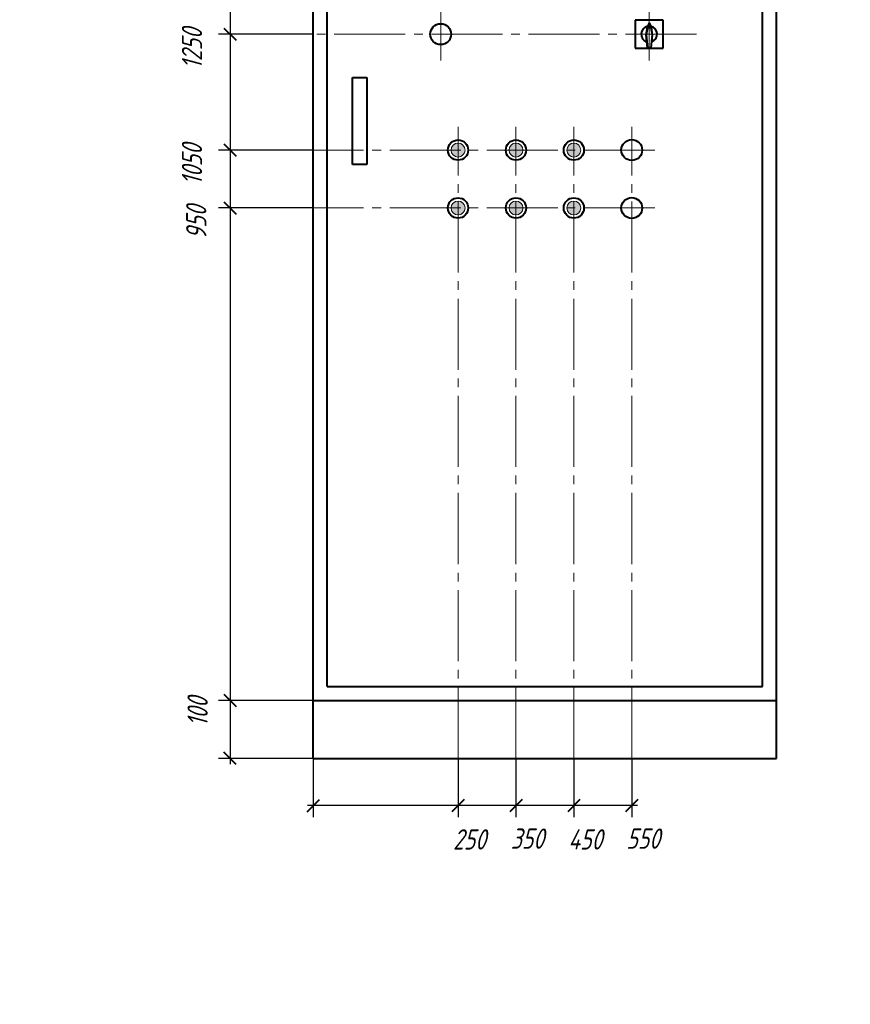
# Model space of a CAD drawing. Header units: millimetres. Extents: x 0 to 840, y 0 to 297.
# Tile 1 of 7: x 0 to 143, y 0 to 170. Entities that reach past the tile are written whole.
import ezdxf

# ---------------------------------------------------------------- set-up
doc = ezdxf.new("R2010")
doc.units = ezdxf.units.MM
for name, pattern in [('K5LT_AXLED', [16.76965, 12.26965, -1.5, 1.5, -1.5]), ('K5LT_BASIC', [0]), ('K5LT_THIN', [0])]:
    doc.linetypes.add(name, pattern=pattern)
doc.layers.add('желтый', color=2, linetype='Continuous', true_color=0xffff00)
doc.layers.add('красный', color=1, linetype='Continuous', true_color=0xff0000)
doc.styles.add('KDIMTEXTSTYLE', font='GOST_AU.SHX', dxfattribs={"width": 0.96, "oblique": 15, "height": 5})
doc.dimstyles.new('KDIMSTYLE (0.10)', dxfattribs={"dimtxt": 5, "dimasz": 1, "dimexe": 2, "dimexo": 0, "dimgap": 1, "dimtad": 1, "dimlfac": 10, "dimtxsty": 'KDIMTEXTSTYLE', "dimsah": 1, "dimcen": 0, "dimdle": 1, "dimadec": 0, "dimazin": 0, "dimtfac": 0.667, "dimtmove": 0, "dimatfit": 3, "dimfxl": 0, "dimtvp": 1, "dimtolj": 1, "dimtzin": 0, "dimarcsym": 0})

# ---------------------------------------------------------------- blocks, each defined once
blk = doc.blocks.new('KDIMARROW_03')
at = {"color": 0, "linetype": 'K5LT_BASIC', "lineweight": 40}
blk.add_line((-1.06, -1.06), (1.06, 1.06), dxfattribs=at)
at = {"color": 0, "linetype": 'K5LT_THIN', "lineweight": 18}
for q in [(-1, 0), (2, 0)]:
    blk.add_line((0, 0), q, dxfattribs=at)
blk = doc.blocks.new('KDIMARROW_00')
at = {"color": 0, "linetype": 'K5LT_THIN', "lineweight": 18}
blk.add_line((0, 0), (-1, 0), dxfattribs=at)
blk = doc.blocks.new('U18')
at = {"linetype": 'K5LT_BASIC', "lineweight": 40}
for p, q in [((111.12, 169.84), (106.32, 169.84)), ((106.32, 169.84), (106.32, 165.04)), ((108.39, 168.6), (108.18, 167.29)), ((108.44, 168.6), (108.22, 167.3)), ((108.72, 169.42), (108.39, 168.6)), ((108.72, 169.3), (108.44, 168.6)), ((108.44, 168.6), (108.72, 168.88)), ((108.44, 168.6), (109, 168.6)), ((108.72, 169.42), (109.05, 168.6)), ((108.72, 169.42), (108.72, 168.6)), ((108.72, 169.3), (109, 168.6)), ((108.72, 168.88), (109, 168.6)), ((109, 168.6), (109.22, 167.3)), ((109.05, 168.6), (109.26, 167.29)), ((111.12, 165.04), (111.12, 169.84)), ((108.18, 167.29), (108.4, 165.09)), ((108.22, 167.3), (108.45, 165.09)), ((109.22, 167.3), (108.99, 165.09)), ((109.26, 167.29), (109.04, 165.09)), ((106.32, 165.04), (111.12, 165.04)), ((108.45, 165.09), (108.99, 165.09))]:
    blk.add_line(p, q, dxfattribs=at)
for start, end in [(100.4935, 252.004), (287.996, 79.5065)]:
    blk.add_arc((108.72, 167.44), 1.38, start, end, dxfattribs=at)
blk = doc.blocks.new('U56')
at = {"linetype": 'K5LT_BASIC', "lineweight": 40}
for p, q in [((50.72, 52.44), (50.72, 252.44)), ((130.72, 52.44), (130.72, 252.44)), ((53.12, 54.84), (53.12, 250.04)), ((128.32, 54.84), (128.32, 250.04)), ((57.46, 144.96), (57.46, 159.96)), ((57.48, 159.96), (59.98, 159.96)), ((59.96, 159.96), (59.96, 144.96)), ((59.96, 144.96), (57.46, 144.96)), ((53.12, 54.84), (128.32, 54.84)), ((50.72, 42.44), (50.72, 52.44)), ((50.72, 52.44), (130.72, 52.44)), ((130.72, 42.44), (130.72, 52.44)), ((50.72, 42.44), (130.72, 42.44))]:
    blk.add_line(p, q, dxfattribs=at)

msp = doc.modelspace()

# ---------------------------------------------------------------- hatches: boundary and pattern name
at = {"layer": 'желтый'}
for points in [[(76.9198, 147.4418), (76.8407, 147.8703), (76.6138, 148.2423), (76.269, 148.5087), (75.8518, 148.6345), (75.4172, 148.603), (75.0225, 148.4184), (74.7198, 148.105), (74.5489, 147.7041), (74.5324, 147.2687), (74.6725, 146.8561), (74.9507, 146.5207), (75.3303, 146.3068), (75.7613, 146.2425), (76.1868, 146.3364), (76.5507, 146.576), (76.8051, 146.9298), (76.9164, 147.3511)], [(86.9198, 147.4418), (86.8407, 147.8703), (86.6138, 148.2423), (86.269, 148.5087), (85.8518, 148.6345), (85.4172, 148.603), (85.0225, 148.4184), (84.7198, 148.105), (84.5489, 147.7041), (84.5324, 147.2687), (84.6725, 146.8561), (84.9507, 146.5207), (85.3303, 146.3068), (85.7613, 146.2425), (86.1868, 146.3364), (86.5507, 146.576), (86.8051, 146.9298), (86.9164, 147.3511)], [(96.9198, 147.4418), (96.8407, 147.8703), (96.6138, 148.2423), (96.269, 148.5087), (95.8518, 148.6345), (95.4172, 148.603), (95.0225, 148.4184), (94.7198, 148.105), (94.5489, 147.7041), (94.5324, 147.2687), (94.6725, 146.8561), (94.9507, 146.5207), (95.3303, 146.3068), (95.7613, 146.2425), (96.1868, 146.3364), (96.5507, 146.576), (96.8051, 146.9298), (96.9164, 147.3511)]]:
    msp.add_hatch(color=256, dxfattribs=at).paths.add_polyline_path(points)
at = {"layer": 'красный'}
for points in [[(76.9198, 137.4418), (76.8407, 137.8703), (76.6138, 138.2423), (76.269, 138.5087), (75.8518, 138.6345), (75.4172, 138.603), (75.0225, 138.4184), (74.7198, 138.105), (74.5489, 137.7041), (74.5324, 137.2687), (74.6725, 136.8561), (74.9507, 136.5207), (75.3303, 136.3068), (75.7613, 136.2425), (76.1868, 136.3364), (76.5507, 136.576), (76.8051, 136.9298), (76.9164, 137.3511)], [(86.9198, 137.4418), (86.8407, 137.8703), (86.6138, 138.2423), (86.269, 138.5087), (85.8518, 138.6345), (85.4172, 138.603), (85.0225, 138.4184), (84.7198, 138.105), (84.5489, 137.7041), (84.5324, 137.2687), (84.6725, 136.8561), (84.9507, 136.5207), (85.3303, 136.3068), (85.7613, 136.2425), (86.1868, 136.3364), (86.5507, 136.576), (86.8051, 136.9298), (86.9164, 137.3511)], [(96.9198, 137.4418), (96.8407, 137.8703), (96.6138, 138.2423), (96.269, 138.5087), (95.8518, 138.6345), (95.4172, 138.603), (95.0225, 138.4184), (94.7198, 138.105), (94.5489, 137.7041), (94.5324, 137.2687), (94.6725, 136.8561), (94.9507, 136.5207), (95.3303, 136.3068), (95.7613, 136.2425), (96.1868, 136.3364), (96.5507, 136.576), (96.8051, 136.9298), (96.9164, 137.3511)]]:
    msp.add_hatch(color=256, dxfattribs=at).paths.add_polyline_path(points)

# ---------------------------------------------------------------- linework, layer by layer
at = {"linetype": 'K5LT_AXLED', "lineweight": 18}
for p, q in [((72.7198, 162.8925), (72.7198, 252.4418)), ((108.7198, 162.8925), (108.7198, 252.4418)), ((116.9198, 167.4418), (50.7198, 167.4418)), ((75.7198, 42.4418), (75.7198, 151.4418)), ((85.7198, 42.4418), (85.7198, 151.4418)), ((95.7198, 42.4418), (95.7198, 151.4418)), ((105.7198, 42.4418), (105.7198, 151.4418)), ((109.7198, 147.4418), (50.7198, 147.4418)), ((109.7198, 137.4418), (50.7198, 137.4418))]:
    msp.add_line(p, q, dxfattribs=at)
at = {"linetype": 'K5LT_BASIC', "lineweight": 40}
for centre, radius in [((72.7198, 167.4418), 1.8), ((75.7198, 147.4418), 1.75), ((85.7198, 147.4418), 1.75), ((95.7198, 147.4418), 1.75), ((105.7198, 147.4418), 1.8), ((75.7198, 137.4418), 1.75), ((85.7198, 137.4418), 1.75), ((95.7198, 137.4418), 1.75), ((105.7198, 137.4418), 1.8)]:
    msp.add_circle(centre, radius, dxfattribs=at)
at = {"linetype": 'K5LT_THIN', "lineweight": 18}
for centre in [(75.7198, 147.4418), (85.7198, 147.4418), (95.7198, 147.4418), (75.7198, 137.4418), (85.7198, 137.4418), (95.7198, 137.4418)]:
    msp.add_circle(centre, 1.2, dxfattribs=at)

# ---------------------------------------------------------------- block references
for name in ['U56', 'U18']:
    msp.add_blockref(name, (0, 0))

# ---------------------------------------------------------------- dimensions: what is measured, and where the dimension line sits
for p1, location, override in [((50.7198, 252.4418), (29.6203, 250.4814), {"dimexo": 0, "dimpost": '\\H3.5;\\W0.96;\\Q15;<>', "dimblk1": 'KDIMARROW_03', "dimblk2": 'KDIMARROW_00', "dimse1": 0, "dimse2": 1, "dimtolj": 1}), ((50.7198, 212.4418), (29.6203, 210.4814), {"dimexo": 0, "dimpost": '\\H3.5;\\W0.96;\\Q15;<>', "dimblk1": 'KDIMARROW_03', "dimblk2": 'KDIMARROW_00', "dimse1": 0, "dimse2": 1, "dimtolj": 1}), ((50.7198, 198.4418), (29.7592, 195.9442), {"dimexo": 0, "dimpost": '\\H3.5;\\W0.96;\\Q15;<>', "dimblk1": 'KDIMARROW_03', "dimblk2": 'KDIMARROW_00', "dimse1": 0, "dimse2": 1, "dimtolj": 1}), ((50.7198, 181.4418), (29.7592, 178.9442), {"dimexo": 0, "dimpost": '\\H3.5;\\W0.96;\\Q15;<>', "dimblk1": 'KDIMARROW_03', "dimblk2": 'KDIMARROW_00', "dimse1": 0, "dimse2": 1, "dimtolj": 1}), ((50.7198, 167.4418), (29.7592, 164.9442), {"dimexo": 0, "dimpost": '\\H3.5;\\W0.96;\\Q15;<>', "dimblk1": 'KDIMARROW_03', "dimblk2": 'KDIMARROW_00', "dimse1": 0, "dimse2": 1, "dimtolj": 1}), ((50.7198, 147.4418), (29.7592, 144.9442), {"dimexo": 0, "dimpost": '\\H3.5;\\W0.96;\\Q15;<>', "dimblk1": 'KDIMARROW_03', "dimblk2": 'KDIMARROW_00', "dimse1": 0, "dimse2": 1, "dimtolj": 1}), ((50.7198, 137.4418), (30.5, 134.9442), {"dimexo": 0, "dimpost": '\\H3.5;\\W0.96;\\Q15;<>', "dimblk1": 'KDIMARROW_03', "dimblk2": 'KDIMARROW_00', "dimse1": 0, "dimse2": 1, "dimtolj": 1}), ((50.7198, 52.4418), (30.7315, 50.4814), {"dimexo": 0, "dimpost": '\\H3.5;\\W0.96;\\Q15;<>', "dimblk1": 'KDIMARROW_03', "dimblk2": 'KDIMARROW_03', "dimse1": 0, "dimse2": 0, "dimtolj": 1})]:
    msp.add_linear_dim(base=(36.3318, 42.4418), p1=p1, p2=(50.7198, 42.4418), angle=90, location=location, dimstyle='KDIMSTYLE (0.10)', override=override).render()
for p1, location, override in [((75.7198, 42.4418), (77.6803, 28.4598), {"dimexo": 0, "dimpost": '\\H3.5;\\W0.96;\\Q15;<>', "dimblk1": 'KDIMARROW_03', "dimblk2": 'KDIMARROW_03', "dimse1": 0, "dimse2": 0, "dimtolj": 1}), ((105.7198, 42.4418), (107.6803, 28.5987), {"dimexo": 0, "dimpost": '\\H3.5;\\W0.96;\\Q15;<>', "dimblk1": 'KDIMARROW_03', "dimblk2": 'KDIMARROW_00', "dimse1": 0, "dimse2": 1, "dimtolj": 1}), ((85.7198, 42.4418), (87.6803, 28.5987), {"dimexo": 0, "dimpost": '\\H3.5;\\W0.96;\\Q15;<>', "dimblk1": 'KDIMARROW_03', "dimblk2": 'KDIMARROW_00', "dimse1": 0, "dimse2": 1, "dimtolj": 1}), ((95.7198, 42.4418), (97.6803, 28.4598), {"dimexo": 0, "dimpost": '\\H3.5;\\W0.96;\\Q15;<>', "dimblk1": 'KDIMARROW_03', "dimblk2": 'KDIMARROW_00', "dimse1": 0, "dimse2": 1, "dimtolj": 1})]:
    msp.add_linear_dim(base=(50.7198, 34.2916), p1=p1, p2=(50.7198, 42.4418), location=location, dimstyle='KDIMSTYLE (0.10)', override=override).render()

doc.saveas('drawing.dxf')
